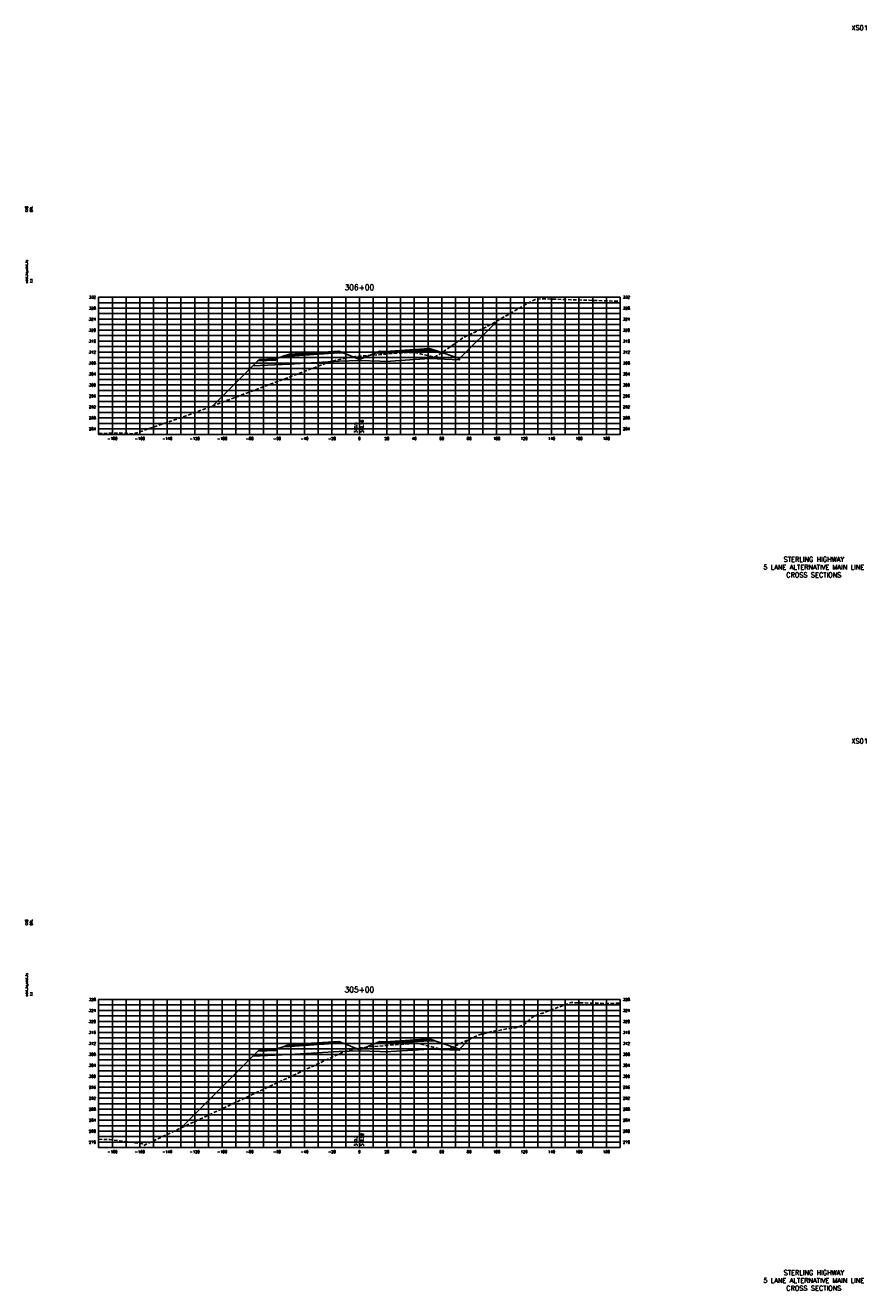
# Model space of a CAD drawing. Extents: x 37 to 10140, y -1968 to 9206.
# Tile 27 of 105: x 5147 to 5760, y 536 to 1458. Entities that reach past the tile are written whole.
import ezdxf
from ezdxf.enums import TextEntityAlignment as Align

# ---------------------------------------------------------------- set-up
doc = ezdxf.new("R2010")
doc.units = 0
doc.header["$LTSCALE"] = 20
doc.header["$MEASUREMENT"] = 0
doc.linetypes.add('HIDDEN_050%', pattern=[0.1875, 0.125, -0.0625])
for name, color, linetype in [('S-AT-TXT175', 6, 'Continuous'), ('S-AT-TXT80', 1, 'Continuous'), ('XDATUM', 3, 'Continuous'), ('XEG', 1, 'HIDDEN_050%'), ('XFG', 2, 'Continuous'), ('XGRID', 251, 'Continuous'), ('XGRIDT', 2, 'Continuous'), ('XREF-BORDER', 7, 'Continuous')]:
    doc.layers.add(name, color=color, linetype=linetype)
doc.styles.add('L100', font='simplex.shx', dxfattribs={"height": 2})
doc.styles.add('L175', font='ROMANSM.shx', dxfattribs={"height": 3.5})
doc.styles.add('L80', font='ROMANSM.shx', dxfattribs={"height": 1.6})

# ---------------------------------------------------------------- blocks, each defined once
blk = doc.blocks.new('03025_00_att1')
at = {"layer": 'S-AT-TXT175', "style": 'L175'}
for tag, p in [('NUM', (32.402, 20.822)), ('LINE1', (30.64, 1.444)), ('LINE2', (30.64, 1.161)), ('LINE3', (30.64, 0.877))]:
    blk.add_attdef(tag, text='', height=0.175, dxfattribs=at).set_placement(p, align=Align.CENTER)
at = {"layer": 'S-AT-TXT80', "style": 'L80'}
for tag, p in [('DESIGNED', (2.094, 14.201)), ('CHECKED', (2.265, 14.201)), ('DRAFTED', (2.436, 14.201)), ('PCTB', (2.094, 11.605)), ('PSCALE', (2.265, 11.605)), ('PVIEW', (2.436, 11.605))]:
    blk.add_attdef(tag, p, '', height=0.08, rotation=90, dxfattribs=at)

msp = doc.modelspace()

# ---------------------------------------------------------------- linework, layer by layer
at = {"layer": 'XDATUM', "flags": 128}
for points in [[(5283.1, 1180.76), (5312.41, 1210.07), (5339, 1211.13), (5371, 1213.18), (5375, 1213.34), (5390, 1213.94), (5405, 1213.34), (5409, 1213.18), (5441, 1215.23), (5463, 1214.35), (5463, 1215.24), (5490.79, 1243.02)], [(5260.09, 654.39), (5312.41, 706.72), (5339, 707.78), (5371, 709.83), (5375, 709.99), (5390, 710.59), (5405, 709.99), (5409, 709.83), (5441, 711.88), (5463, 711), (5463, 711.88), (5470.08, 718.97)]]:
    msp.add_lwpolyline(points, dxfattribs=at)
at = {"layer": 'XEG', "flags": 128}
for points in [[(5200, 1160.62), (5214.7, 1161.07), (5225.96, 1160.45), (5263.88, 1173.52), (5369, 1213.1), (5369.87, 1213.3), (5381.28, 1215.82), (5381.56, 1215.87), (5385.4, 1216.58), (5386.6, 1216.68), (5390, 1216.96), (5404.91, 1218.16), (5405.91, 1218.23), (5424.84, 1219.74), (5425.15, 1219.71), (5430.87, 1219.57), (5431.35, 1219.45), (5431.4, 1219.44), (5444.72, 1216.26), (5449.48, 1219.18), (5465.96, 1230.77), (5483.02, 1238.58), (5511.05, 1254.6), (5517.95, 1258.37), (5522.15, 1258.89), (5539.4, 1258.34), (5578.34, 1257.03), (5580, 1257.01)], [(5200, 646.08), (5208.18, 645.87), (5231.92, 642.76), (5232.73, 641.57), (5370.04, 705.91), (5377.52, 709.36), (5384.03, 711.22), (5386.78, 712.01), (5386.8, 712.01), (5386.81, 712.02), (5390, 712.69), (5390.88, 712.88), (5409.84, 714.45), (5410.28, 714.49), (5410.9, 714.54), (5429.93, 715.98), (5434.57, 715.43), (5434.82, 715.42), (5452, 711.17), (5452.36, 711.01), (5455.87, 712.45), (5477.2, 722.23), (5487.19, 724.84), (5497.5, 726.51), (5501.92, 727.12), (5505.15, 727.7), (5510.25, 729.96), (5516.94, 735.64), (5544.24, 745.74), (5572.41, 745.08), (5579.36, 745.3), (5580, 745.38)]]:
    msp.add_lwpolyline(points, dxfattribs=at)
at = {"layer": 'XFG', "flags": 128}
for points in [[(5463, 1215.24), (5463, 1215.24), (5490.79, 1243.02)], [(5390, 1214.68), (5378.05, 1219.46), (5375, 1219.34), (5371, 1219.18), (5339, 1217.13), (5334.43, 1216.95), (5329, 1215.14), (5329, 1214.14), (5315.96, 1213.62), (5312.41, 1210.07), (5339, 1211.13), (5371, 1213.18), (5375, 1213.34), (5390, 1213.94), (5390, 1214.68)], [(5375, 1219.68), (5371, 1219.52), (5339, 1217.47), (5339, 1218.47), (5334.43, 1216.95), (5339, 1217.13), (5371, 1219.18), (5375, 1219.34), (5378.05, 1219.46), (5375, 1220.68), (5375, 1219.68)], [(5375, 1220.68), (5371, 1220.52), (5339, 1218.47), (5339, 1218.13), (5371, 1220.18), (5375, 1220.34), (5375, 1220.68)], [(5375, 1220.34), (5371, 1220.18), (5339, 1218.13), (5339, 1217.47), (5371, 1219.52), (5375, 1219.68), (5375, 1220.34)], [(5390, 1214.68), (5401.95, 1219.46), (5405, 1219.34), (5409, 1219.18), (5441, 1221.23), (5445.57, 1221.05), (5463, 1215.24), (5463, 1214.35), (5441, 1215.23), (5409, 1213.18), (5405, 1213.34), (5390, 1213.94)], [(5405, 1220.68), (5401.95, 1219.46), (5405, 1219.34), (5409, 1219.18), (5441, 1221.23), (5445.57, 1221.05), (5441, 1222.57), (5441, 1221.57), (5409, 1219.52), (5405, 1219.68), (5405, 1220.68)], [(5405, 1220.68), (5405, 1220.34), (5409, 1220.18), (5441, 1222.23), (5441, 1222.57), (5409, 1220.52), (5405, 1220.68)], [(5405, 1220.34), (5405, 1219.68), (5409, 1219.52), (5441, 1221.57), (5441, 1222.23), (5409, 1220.18), (5405, 1220.34)], [(5312.41, 1210.07), (5312.41, 1210.07), (5283.1, 1180.76)], [(5329, 1215.14), (5328, 1215.1), (5328, 1214.76), (5318, 1214.36), (5318, 1214.7), (5317, 1214.66), (5315.96, 1213.62), (5329, 1214.14), (5329, 1215.14)], [(5328, 1215.1), (5318, 1214.7), (5318, 1214.36), (5328, 1214.76), (5328, 1215.1)], [(5390, 711.33), (5378.05, 716.11), (5375, 715.99), (5371, 715.83), (5339, 713.78), (5334.43, 713.6), (5329, 711.79), (5329, 710.79), (5315.96, 710.27), (5312.41, 706.72), (5339, 707.78), (5371, 709.83), (5375, 709.99), (5390, 710.59), (5390, 711.33)], [(5329, 711.79), (5328, 711.75), (5328, 711.41), (5318, 711.01), (5318, 711.35), (5317, 711.31), (5315.96, 710.27), (5329, 710.79), (5329, 711.79)], [(5328, 711.75), (5318, 711.35), (5318, 711.01), (5328, 711.41), (5328, 711.75)], [(5375, 716.33), (5371, 716.17), (5339, 714.12), (5339, 715.12), (5334.43, 713.6), (5339, 713.78), (5371, 715.83), (5375, 715.99), (5378.05, 716.11), (5375, 717.33), (5375, 716.33)], [(5375, 717.33), (5371, 717.17), (5339, 715.12), (5339, 714.78), (5371, 716.83), (5375, 716.99), (5375, 717.33)], [(5375, 716.99), (5371, 716.83), (5339, 714.78), (5339, 714.12), (5371, 716.17), (5375, 716.33), (5375, 716.99)], [(5390, 711.33), (5401.95, 716.11), (5405, 715.99), (5409, 715.83), (5441, 717.88), (5445.57, 717.69), (5463, 711.88), (5463, 711), (5441, 711.88), (5409, 709.83), (5405, 709.99), (5390, 710.59)], [(5405, 717.33), (5401.95, 716.11), (5405, 715.99), (5409, 715.83), (5441, 717.88), (5445.57, 717.69), (5441, 719.22), (5441, 718.22), (5409, 716.17), (5405, 716.33), (5405, 717.33)], [(5405, 717.33), (5405, 716.99), (5409, 716.83), (5441, 718.88), (5441, 719.22), (5409, 717.17), (5405, 717.33)], [(5405, 716.99), (5405, 716.33), (5409, 716.17), (5441, 718.22), (5441, 718.88), (5409, 716.83), (5405, 716.99)], [(5463, 711.88), (5463, 711.88), (5470.08, 718.97)], [(5312.41, 706.72), (5312.41, 706.72), (5260.09, 654.39)]]:
    msp.add_lwpolyline(points, dxfattribs=at)
at = {"layer": 'XGRID'}
for p, q in [((5200, 1160), (5200, 1260)), ((5200, 1260), (5580, 1260)), ((5200, 1256), (5580, 1256)), ((5210, 1160), (5210, 1260)), ((5220, 1160), (5220, 1260)), ((5230, 1160), (5230, 1260)), ((5240, 1160), (5240, 1260)), ((5250, 1160), (5250, 1260)), ((5260, 1160), (5260, 1260)), ((5270, 1160), (5270, 1260)), ((5280, 1160), (5280, 1260)), ((5290, 1160), (5290, 1260)), ((5300, 1160), (5300, 1260)), ((5310, 1160), (5310, 1260)), ((5320, 1160), (5320, 1260)), ((5330, 1160), (5330, 1260)), ((5340, 1160), (5340, 1260)), ((5350, 1160), (5350, 1260)), ((5360, 1160), (5360, 1260)), ((5370, 1160), (5370, 1260)), ((5380, 1160), (5380, 1260)), ((5390, 1160), (5390, 1260)), ((5400, 1160), (5400, 1260)), ((5410, 1160), (5410, 1260)), ((5420, 1160), (5420, 1260)), ((5430, 1160), (5430, 1260)), ((5440, 1160), (5440, 1260)), ((5450, 1160), (5450, 1260)), ((5460, 1160), (5460, 1260)), ((5470, 1160), (5470, 1260)), ((5480, 1160), (5480, 1260)), ((5490, 1160), (5490, 1260)), ((5500, 1160), (5500, 1260)), ((5510, 1160), (5510, 1260)), ((5520, 1160), (5520, 1260)), ((5530, 1160), (5530, 1260)), ((5540, 1160), (5540, 1260)), ((5550, 1160), (5550, 1260)), ((5560, 1160), (5560, 1260)), ((5570, 1160), (5570, 1260)), ((5580, 1160), (5580, 1260)), ((5200, 1252), (5580, 1252)), ((5200, 1248), (5580, 1248)), ((5200, 1244), (5580, 1244)), ((5200, 1240), (5580, 1240)), ((5200, 1236), (5580, 1236)), ((5200, 1232), (5580, 1232)), ((5200, 1228), (5580, 1228)), ((5200, 1224), (5580, 1224)), ((5200, 1220), (5580, 1220)), ((5200, 1216), (5580, 1216)), ((5200, 1212), (5580, 1212)), ((5200, 1208), (5580, 1208)), ((5200, 1204), (5580, 1204)), ((5200, 1200), (5580, 1200)), ((5200, 1196), (5580, 1196)), ((5200, 1192), (5580, 1192)), ((5200, 1188), (5580, 1188)), ((5200, 1184), (5580, 1184)), ((5200, 1180), (5580, 1180)), ((5200, 1176), (5580, 1176)), ((5200, 1172), (5580, 1172)), ((5200, 1168), (5580, 1168)), ((5200, 1164), (5580, 1164)), ((5200, 1160), (5580, 1160)), ((5200, 640), (5200, 748)), ((5200, 748), (5580, 748)), ((5210, 640), (5210, 748)), ((5220, 640), (5220, 748)), ((5230, 640), (5230, 748)), ((5240, 640), (5240, 748)), ((5250, 640), (5250, 748)), ((5260, 640), (5260, 748)), ((5270, 640), (5270, 748)), ((5280, 640), (5280, 748)), ((5290, 640), (5290, 748)), ((5300, 640), (5300, 748)), ((5310, 640), (5310, 748)), ((5320, 640), (5320, 748)), ((5330, 640), (5330, 748)), ((5340, 640), (5340, 748)), ((5350, 640), (5350, 748)), ((5360, 640), (5360, 748)), ((5370, 640), (5370, 748)), ((5380, 640), (5380, 748)), ((5390, 640), (5390, 748)), ((5400, 640), (5400, 748)), ((5410, 640), (5410, 748)), ((5420, 640), (5420, 748)), ((5430, 640), (5430, 748)), ((5440, 640), (5440, 748)), ((5450, 640), (5450, 748)), ((5460, 640), (5460, 748)), ((5470, 640), (5470, 748)), ((5480, 640), (5480, 748)), ((5490, 640), (5490, 748)), ((5500, 640), (5500, 748)), ((5510, 640), (5510, 748)), ((5520, 640), (5520, 748)), ((5530, 640), (5530, 748)), ((5540, 640), (5540, 748)), ((5550, 640), (5550, 748)), ((5560, 640), (5560, 748)), ((5570, 640), (5570, 748)), ((5580, 640), (5580, 748)), ((5200, 744), (5580, 744)), ((5200, 740), (5580, 740)), ((5200, 736), (5580, 736)), ((5200, 732), (5580, 732)), ((5200, 728), (5580, 728)), ((5200, 724), (5580, 724)), ((5200, 720), (5580, 720)), ((5200, 716), (5580, 716)), ((5200, 712), (5580, 712)), ((5200, 708), (5580, 708)), ((5200, 704), (5580, 704)), ((5200, 700), (5580, 700)), ((5200, 696), (5580, 696)), ((5200, 692), (5580, 692)), ((5200, 688), (5580, 688)), ((5200, 684), (5580, 684)), ((5200, 680), (5580, 680)), ((5200, 676), (5580, 676)), ((5200, 672), (5580, 672)), ((5200, 668), (5580, 668)), ((5200, 664), (5580, 664)), ((5200, 660), (5580, 660)), ((5200, 656), (5580, 656)), ((5200, 652), (5580, 652)), ((5200, 648), (5580, 648)), ((5200, 644), (5580, 644)), ((5200, 640), (5580, 640))]:
    msp.add_line(p, q, dxfattribs=at)

# ---------------------------------------------------------------- block references
at = {"layer": 'XREF-BORDER'}
ref = msp.add_blockref('03025_00_att1', (5106.45, 1038.23), dxfattribs=dict(at, xscale=20, yscale=20, zscale=20))
ref.add_attrib('LINE1', 'STERLING HIGHWAY', dxfattribs={"layer": 'S-AT-TXT175', "height": 3.5, "style": 'L175'}).set_placement((5721.07, 1067.1), align=Align.CENTER)
ref.add_attrib('LINE2', '5 LANE ALTERNATIVE MAIN LINE', dxfattribs={"layer": 'S-AT-TXT175', "height": 3.5, "style": 'L175'}).set_placement((5721.07, 1061.44), align=Align.CENTER)
ref.add_attrib('LINE3', 'CROSS SECTIONS', dxfattribs={"layer": 'S-AT-TXT175', "height": 3.5, "style": 'L175'}).set_placement((5721.07, 1055.77), align=Align.CENTER)
ref.add_attrib('NUM', 'XS01', dxfattribs={"layer": 'S-AT-TXT175', "height": 3.5, "style": 'L175'}).set_placement((5754.49, 1454.66), align=Align.CENTER)
ref.add_attrib('DESIGNED', 'CAB', (5148.33, 1322.25), dxfattribs={"layer": 'S-AT-TXT80', "height": 1.6, "rotation": 90, "style": 'L80'})
ref.add_attrib('CHECKED', 'DRL', (5151.75, 1322.25), dxfattribs={"layer": 'S-AT-TXT80', "height": 1.6, "rotation": 90, "style": 'L80'})
ref.add_attrib('PCTB', 'adot_hs,adot_fs', (5148.33, 1270.32), dxfattribs={"layer": 'S-AT-TXT80', "height": 1.6, "rotation": 90, "style": 'L80'})
ref.add_attrib('PSCALE', '1:1', (5151.75, 1270.32), dxfattribs={"layer": 'S-AT-TXT80', "height": 1.6, "rotation": 90, "style": 'L80'})
ref = msp.add_blockref('03025_00_att1', (5106.45, 518.23), dxfattribs=dict(at, xscale=20, yscale=20, zscale=20))
ref.add_attrib('LINE1', 'STERLING HIGHWAY', dxfattribs={"layer": 'S-AT-TXT175', "height": 3.5, "style": 'L175'}).set_placement((5721.07, 547.1), align=Align.CENTER)
ref.add_attrib('LINE2', '5 LANE ALTERNATIVE MAIN LINE', dxfattribs={"layer": 'S-AT-TXT175', "height": 3.5, "style": 'L175'}).set_placement((5721.07, 541.44), align=Align.CENTER)
ref.add_attrib('LINE3', 'CROSS SECTIONS', dxfattribs={"layer": 'S-AT-TXT175', "height": 3.5, "style": 'L175'}).set_placement((5721.07, 535.77), align=Align.CENTER)
ref.add_attrib('NUM', 'XS01', dxfattribs={"layer": 'S-AT-TXT175', "height": 3.5, "style": 'L175'}).set_placement((5754.49, 934.66), align=Align.CENTER)
ref.add_attrib('DESIGNED', 'CAB', (5148.33, 802.25), dxfattribs={"layer": 'S-AT-TXT80', "height": 1.6, "rotation": 90, "style": 'L80'})
ref.add_attrib('CHECKED', 'DRL', (5151.75, 802.25), dxfattribs={"layer": 'S-AT-TXT80', "height": 1.6, "rotation": 90, "style": 'L80'})
ref.add_attrib('PCTB', 'adot_hs,adot_fs', (5148.33, 750.32), dxfattribs={"layer": 'S-AT-TXT80', "height": 1.6, "rotation": 90, "style": 'L80'})
ref.add_attrib('PSCALE', '1:1', (5151.75, 750.32), dxfattribs={"layer": 'S-AT-TXT80', "height": 1.6, "rotation": 90, "style": 'L80'})

# ---------------------------------------------------------------- texts
at = {"layer": 'XGRIDT', "style": 'L100'}
for s, p in [('306+00', (5390, 1264)), ('305+00', (5390, 752))]:
    msp.add_text(s, height=4, dxfattribs=at).set_placement(p, align=Align.BOTTOM_CENTER)
for s, p in [('332', (5198, 1260)), ('328', (5198, 1252)), ('324', (5198, 1244)), ('320', (5198, 1236)), ('316', (5198, 1228)), ('312', (5198, 1220)), ('308', (5198, 1212)), ('304', (5198, 1204)), ('300', (5198, 1196)), ('296', (5198, 1188)), ('292', (5198, 1180)), ('288', (5198, 1172)), ('284', (5198, 1164)), ('328', (5198, 748)), ('324', (5198, 740)), ('320', (5198, 732)), ('316', (5198, 724)), ('312', (5198, 716)), ('308', (5198, 708)), ('304', (5198, 700)), ('300', (5198, 692)), ('296', (5198, 684)), ('292', (5198, 676)), ('288', (5198, 668)), ('284', (5198, 660)), ('280', (5198, 652)), ('276', (5198, 644))]:
    msp.add_text(s, height=2, dxfattribs=at).set_placement(p, align=Align.MIDDLE_RIGHT)
for s, p in [('332', (5582, 1260)), ('328', (5582, 1252)), ('324', (5582, 1244)), ('320', (5582, 1236)), ('316', (5582, 1228)), ('312', (5582, 1220)), ('308', (5582, 1212)), ('304', (5582, 1204)), ('300', (5582, 1196)), ('296', (5582, 1188)), ('292', (5582, 1180)), ('288', (5582, 1172)), ('284', (5582, 1164)), ('328', (5582, 748)), ('324', (5582, 740)), ('320', (5582, 732)), ('316', (5582, 724)), ('312', (5582, 716)), ('308', (5582, 708)), ('304', (5582, 700)), ('300', (5582, 692)), ('296', (5582, 684)), ('292', (5582, 676)), ('288', (5582, 668)), ('284', (5582, 660)), ('280', (5582, 652)), ('276', (5582, 644))]:
    msp.add_text(s, height=2, dxfattribs=at).set_placement(p, align=Align.MIDDLE_LEFT)
for s, p in [('310.5', (5389, 1161)), ('310.3', (5389, 641))]:
    msp.add_text(s, height=2, rotation=90, dxfattribs=at).set_placement(p, align=Align.BOTTOM_LEFT)
for s, p in [('312.26', (5391, 1161)), ('312.58', (5391, 641))]:
    msp.add_text(s, height=2, rotation=90, dxfattribs=at).set_placement(p, align=Align.TOP_LEFT)
for s, p in [('-180', (5210, 1158)), ('-160', (5230, 1158)), ('-140', (5250, 1158)), ('-120', (5270, 1158)), ('-100', (5290, 1158)), ('-80', (5310, 1158)), ('-60', (5330, 1158)), ('-40', (5350, 1158)), ('-20', (5370, 1158)), ('0', (5390, 1158)), ('20', (5410, 1158)), ('40', (5430, 1158)), ('60', (5450, 1158)), ('80', (5470, 1158)), ('100', (5490, 1158)), ('120', (5510, 1158)), ('140', (5530, 1158)), ('160', (5550, 1158)), ('180', (5570, 1158)), ('-180', (5210, 638)), ('-160', (5230, 638)), ('-140', (5250, 638)), ('-120', (5270, 638)), ('-100', (5290, 638)), ('-80', (5310, 638)), ('-60', (5330, 638)), ('-40', (5350, 638)), ('-20', (5370, 638)), ('0', (5390, 638)), ('20', (5410, 638)), ('40', (5430, 638)), ('60', (5450, 638)), ('80', (5470, 638)), ('100', (5490, 638)), ('120', (5510, 638)), ('140', (5530, 638)), ('160', (5550, 638)), ('180', (5570, 638))]:
    msp.add_text(s, height=2, dxfattribs=at).set_placement(p, align=Align.TOP_CENTER)

doc.saveas('drawing.dxf')
